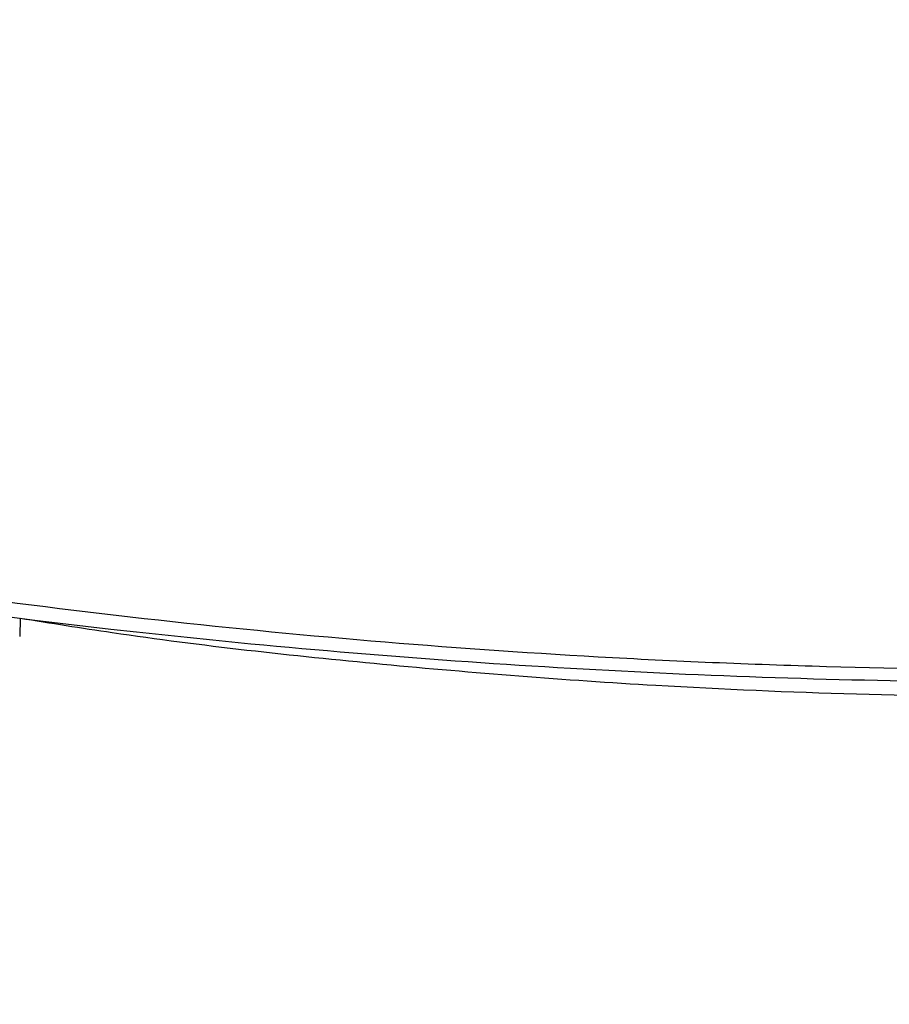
# Model space of a CAD drawing. Header units: millimetres. Extents: x -3.03 to 0.78, y -0.23 to 0.59.
# Tile 66 of 165: x 0.1151 to 0.1513, y 0.3256 to 0.3666. Entities that reach past the tile are written whole.
import ezdxf

# ---------------------------------------------------------------- set-up
doc = ezdxf.new("R2010")
doc.units = ezdxf.units.MM

msp = doc.modelspace()

# ---------------------------------------------------------------- linework, layer by layer
at = {"color": 7, "linetype": 'Continuous', "lineweight": 25}
msp.add_line((0.115082, 0.341681), (0.115069, 0.340921), dxfattribs=at)
for points, knots in [([(0.074297, 0.277288), (0.074297, 0.277288), (0.074297, 0.277288), (0.074297, 0.277288), (0.144092, 0.18798), (-0.014994, 0.366578), (0.074297, 0.277288)], [0.000000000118, 0.000000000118, 0.000000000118, 0.000000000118, 0.000002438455, 0.000002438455, 0.000002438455, 0.000002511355, 0.000002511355, 0.000002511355, 0.000002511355]), ([(0.233464, 0.347971), (0.221115, 0.34517), (0.208642, 0.343058), (0.192895, 0.34129), (0.189738, 0.34098), (0.183426, 0.340449), (0.180269, 0.340229), (0.170792, 0.339699), (0.164469, 0.339523), (0.154974, 0.339525), (0.151808, 0.33957), (0.145472, 0.339748), (0.142302, 0.339882), (0.132821, 0.340416), (0.126525, 0.340949), (0.107714, 0.343066), (0.095275, 0.345172), (0.082936, 0.347971)], [0, 0, 0, 0, 0.25, 0.25, 0.3125, 0.3125, 0.375, 0.375, 0.5, 0.5, 0.5625, 0.5625, 0.625, 0.625, 0.75, 0.75, 1, 1, 1, 1]), ([(0.22588, 0.345611), (0.214761, 0.343405), (0.203555, 0.341758), (0.189438, 0.340381), (0.186609, 0.340139), (0.18094, 0.339726), (0.178099, 0.339553), (0.169574, 0.339139), (0.163892, 0.339001), (0.152531, 0.339001), (0.146852, 0.339138), (0.135497, 0.339689), (0.129815, 0.340103), (0.112854, 0.341756), (0.10164, 0.343405), (0.09052, 0.345611)], [0, 0, 0, 0, 0.25, 0.25, 0.3125, 0.3125, 0.375, 0.375, 0.5, 0.5, 0.625, 0.625, 0.75, 0.75, 1, 1, 1, 1]), ([(0.115082, 0.341681), (0.116361, 0.341476), (0.12134, 0.340676), (0.130167, 0.339711), (0.140504, 0.338889), (0.149885, 0.338487), (0.159485, 0.33835), (0.170335, 0.338574), (0.182416, 0.339354), (0.192428, 0.340339), (0.198351, 0.341246), (0.200294, 0.341544)], [0, 0, 0, 0, 0.0458581, 0.1786429, 0.3118534, 0.4092339, 0.5067888, 0.6471422, 0.7880188, 0.9304743, 1, 1, 1, 1])]:
    msp.add_open_spline(points, degree=3, knots=knots, dxfattribs=at)

doc.saveas('drawing.dxf')
